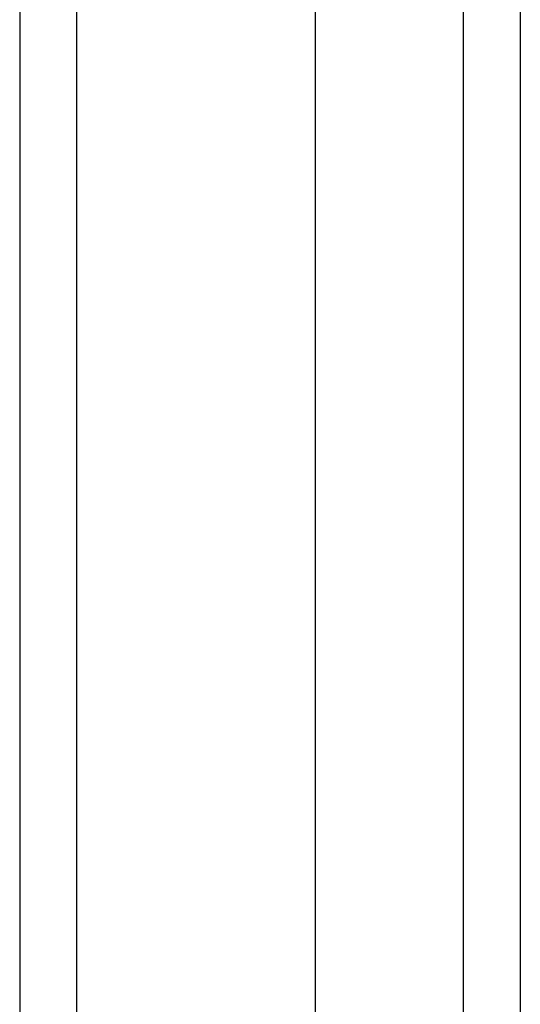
# Model space of a CAD drawing. Header units: inches. Extents: x 17 to 237, y 17 to 149.
# Tile 30 of 113: x 105.836 to 106.702, y 82.671 to 84.373. Entities that reach past the tile are written whole.
import ezdxf

# ---------------------------------------------------------------- set-up
doc = ezdxf.new("R2010")
doc.units = ezdxf.units.IN
doc.header["$MEASUREMENT"] = 0
doc.layers.add('Visible Edges(ANSI)', color=7, linetype='Continuous', lineweight=25)
doc.layers.add('Visible Tangent Edges(ANSI)', color=7, linetype='Continuous', lineweight=25)

msp = doc.modelspace()

# ---------------------------------------------------------------- linework, layer by layer
at = {"layer": 'Visible Edges(ANSI)'}
for p, q in [((105.8357, 108.0672), (105.8357, 60.2652)), ((106.3475, 61.0633), (106.3475, 107.2691)), ((106.7018, 107.2691), (106.7018, 61.0633))]:
    msp.add_line(p, q, dxfattribs=at)
at = {"layer": 'Visible Tangent Edges(ANSI)'}
for p, q in [((105.9347, 60.2652), (105.9347, 108.0672)), ((106.6028, 107.3991), (106.6028, 60.9333))]:
    msp.add_line(p, q, dxfattribs=at)

doc.saveas('drawing.dxf')
